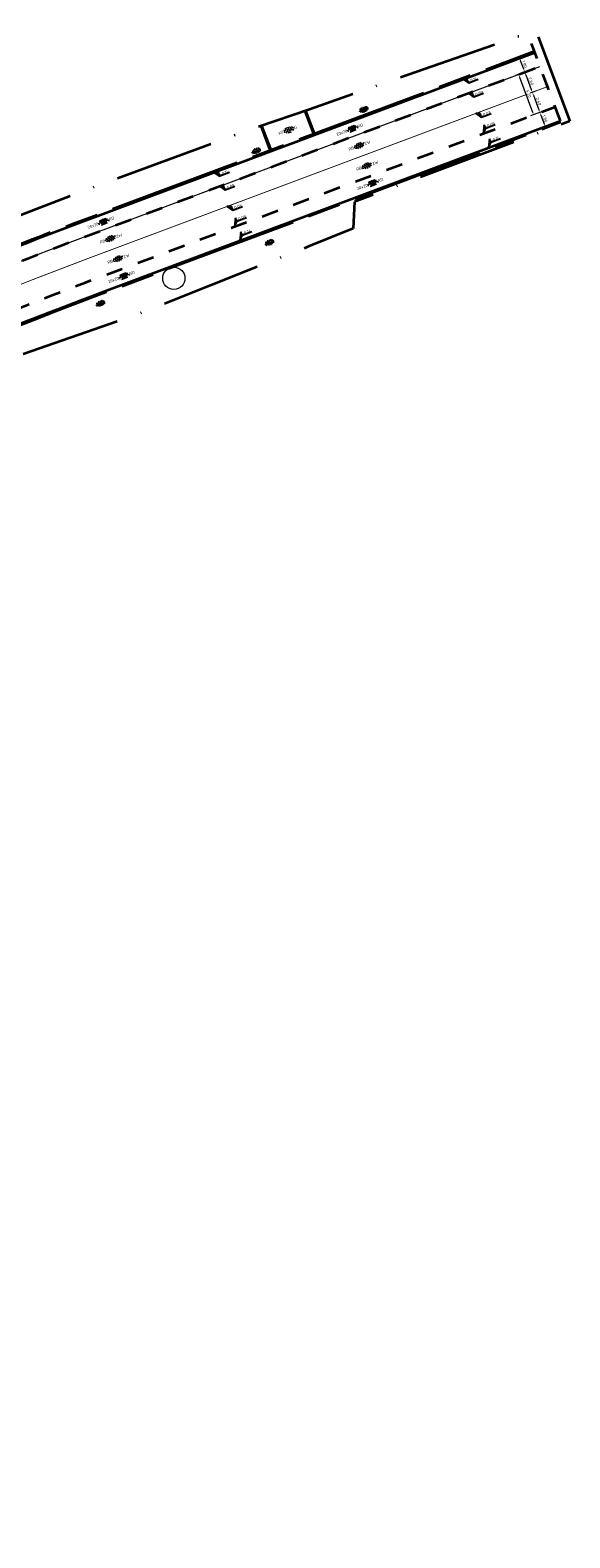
# Model space of a CAD drawing. Header units: metres. Extents: x 0 to 269924, y 0 to 933292.
# Tile 239 of 246: x 135834 to 135899, y 466691 to 466873. Entities that reach past the tile are written whole.
import ezdxf
from ezdxf.enums import TextEntityAlignment as Align

# ---------------------------------------------------------------- set-up
doc = ezdxf.new("R2010")
doc.units = ezdxf.units.M
for name, pattern in [('VH-OPSLUITBAND_100X200', [16, 8, -2, 4, -2]), ('VH-OPSLUITBAND_150X250', [24, 16, -2, 4, -2]), ('VW-1-1_STREEP', [2, 1, -1]), ('XX-HIDDEN', [4, 2, -2]), ('XX-PROJECTGRENS', [18, 12, -3, 0, -3])]:
    doc.linetypes.add(name, pattern=pattern)
for name, color, linetype, lineweight in [('N-CO-VH-MATERIAALGRENS-G', 7, 'XX-HIDDEN', 35), ('N-WE-KG-GRENS_PROJECT-G', 7, 'XX-PROJECTGRENS', 35), ('N-WE-KL-ET_LS_OV_LICHTMAST-S', 190, 'Continuous', 25), ('N-WE-VH-KANTOPSLUITING_OPSLUITBAND_100X200-G', 150, 'VH-OPSLUITBAND_100X200', 35), ('N-WE-VH-KANTOPSLUITING_OPSLUITBAND_150X250-G', 150, 'VH-OPSLUITBAND_150X250', 35), ('N-WE-VH-KANTOPSLUITING_VOORKANTBAND-G', 50, 'Continuous', 35), ('N-WE-VH-M', 7, 'Continuous', 18), ('N-WE-VH-VERHARDING_ASFALT-S', 7, 'Continuous', 18), ('N-WE-VH-VERHARDING_BETONSTRAATSTEEN-S', 7, 'Continuous', 18), ('N-WE-VH-VERHARDING_TEGEL-S', 7, 'Continuous', 18), ('N-WE-VW-MARKERING_LANGS_STREEP_11_010-G', 7, 'VW-1-1_STREEP', 13), ('N-WE-VW-MARKERING_LANGS_STREEP_DOORGETROKKEN-G', 7, 'Continuous', 13), ('X-XX-AL-HOOGTELABEL-S', 7, 'Continuous', 25)]:
    doc.layers.add(name, color=color, linetype=linetype, lineweight=lineweight)
doc.layers.add('N-WE-GR-GRAS-S', color=7, linetype='Continuous', lineweight=18, true_color=0x00a500)
doc.layers.add('X-XX-AL-HULPLIJN-G', color=30, linetype='Continuous', lineweight=18, plot=False)
doc.styles.add('NLCS-ISO', font='NLCS-ISO.ttf')
doc.styles.add('NLCS-ISO-M200-T18', font='NLCS-ISO.ttf', dxfattribs={"height": 0.36})
doc.dimstyles.new('NLCS-M200-T18-PIJL_L2_H2', dxfattribs={"dimscale": 0.2, "dimtxt": 2.5, "dimasz": 1.8, "dimexe": 2, "dimexo": 2, "dimgap": 0.7, "dimtad": 1, "dimzin": 0, "dimdsep": 46, "dimtxsty": 'NLCS-ISO-M200-T18', "dimcen": 0, "dimdle": 2, "dimclrd": 256, "dimclre": 256, "dimclrt": 10, "dimazin": 0, "dimtfac": 1, "dimtdec": 3, "dimtofl": 0, "dimtmove": 0, "dimatfit": 3, "dimfxl": 2, "dimfxlon": 1, "dimtfillclr": 256, "dimtolj": 1, "dimtzin": 0, "dimlwd": -1, "dimlwe": -1, "dimarcsym": 0})

# ---------------------------------------------------------------- blocks, each defined once
blk = doc.blocks.new('*U279')
for p, q in [((2.45, 4.81), (0, 0)), ((0, 0), (2.46, 2.41)), ((2.46, 2.41), (2.45, 4.81)), ((8.66, 2.42), (2.46, 2.41))]:
    blk.add_line(p, q)
blk.add_solid([(2.45, 4.81), (0, 0), (2.46, 2.41)])
at = {"style": 'NLCS-ISO'}
blk.add_attdef('...', text='', height=1.8, rotation=0.09824, dxfattribs=at).set_placement((5.56, 2), align=Align.BOTTOM_CENTER)
blk = doc.blocks.new('*U281')
for p, q in [((2.46, -0.97), (0, 0)), ((0, 0), (2.47, -3.37)), ((2.47, -3.37), (2.46, -0.97)), ((8.67, -3.36), (2.47, -3.37))]:
    blk.add_line(p, q)
blk.add_solid([(2.46, -0.97), (0, 0), (2.47, -3.37)])
at = {"style": 'NLCS-ISO'}
blk.add_attdef('...', text='', height=1.8, rotation=0.09824, dxfattribs=at).set_placement((5.57, -3.79), align=Align.BOTTOM_CENTER)
blk = doc.blocks.new('*U282')
for p, q in [((2.46, -1), (0, 0)), ((0, 0), (2.47, -3.4)), ((2.47, -3.4), (2.46, -1)), ((8.67, -3.39), (2.47, -3.4))]:
    blk.add_line(p, q)
blk.add_solid([(2.46, -1), (0, 0), (2.47, -3.4)])
at = {"style": 'NLCS-ISO'}
blk.add_attdef('...', text='', height=1.8, rotation=0.09824, dxfattribs=at).set_placement((5.57, -3.81), align=Align.BOTTOM_CENTER)
blk = doc.blocks.new('SVH-TEGEL_300X300_DIK_LINT_KL-SO')
at = {"true_color": 0xa50000}
h = blk.add_hatch(color=14, dxfattribs=at)
h.dxf.hatch_style = 1
edge = h.paths.add_edge_path()
edge.add_line((-0.75, 1.5), (-1.9, 1.5))
edge.add_ellipse((0, 0), major_axis=(3.39, 0), ratio=0.533267, start_angle=124.04967, end_angle=131.51063)
edge.add_line((-2.25, 1.36), (-2.25, 0))
edge.add_line((-2.25, 0), (-0.75, 0))
edge.add_line((-0.75, 0), (-0.75, 1.5))
h.paths.add_polyline_path([(0.75, 1.5), (-0.75, 1.5), (-0.75, 0), (0.75, 0)])
edge = h.paths.add_edge_path()
edge.add_ellipse((0, 0), major_axis=(3.39, 0), ratio=0.533267, start_angle=48.48937, end_angle=55.95033)
edge.add_line((1.9, 1.5), (0.75, 1.5))
edge.add_line((0.75, 1.5), (0.75, 0))
edge.add_line((0.75, 0), (2.25, 0))
edge.add_line((2.25, 0), (2.25, 1.36))
h.paths.add_polyline_path([(1.5, 0), (0.75, 0), (0, 0), (0, -1.5), (1.5, -1.5)])
h.paths.add_polyline_path([(0, 0), (-0.75, 0), (-1.5, 0), (-1.5, -1.5), (0, -1.5)])
for p, q in [((-2.25, 1.36), (-2.25, 0)), ((-1.9, 1.5), (1.9, 1.5)), ((-1.5, 1.62), (-1.5, 1.5)), ((-0.75, 1.5), (-0.75, 0)), ((0, 1.81), (0, 1.5)), ((0, 0), (0, -1.5)), ((0.75, 1.5), (0.75, 0)), ((1.5, 1.62), (1.5, 1.5)), ((2.25, 1.36), (2.25, 0)), ((-3.39, 0), (3.39, 0)), ((-3, 0), (-3, -0.85)), ((-1.9, -1.5), (1.9, -1.5)), ((-1.5, 0), (-1.5, -1.5)), ((-0.75, -1.5), (-0.75, -1.77)), ((0.75, -1.5), (0.75, -1.77)), ((1.5, 0), (1.5, -1.5)), ((3, 0), (3, -0.85))]:
    blk.add_line(p, q)
at = {"style": 'NLCS-ISO'}
blk.add_attdef('FORMAAT', text='', height=1.8, dxfattribs=at).set_placement((-3.39, 0), align=Align.MIDDLE_RIGHT)
blk.add_attdef('KLEUR', text='', height=1.8, dxfattribs=at).set_placement((3.39, 0), align=Align.MIDDLE_LEFT)
at = {"style": 'NLCS-ISO', "flags": 1}
blk.add_attdef('FUNCTIE', text='', height=1.8, dxfattribs=at).set_placement((0.12, -3.58), align=Align.MIDDLE_CENTER)
blk = doc.blocks.new('SVH-ASFALT_KL-SO')
at = {"ltscale": 0.1}
for p, q in [((-3.32, -0.4), (-2.47, 1.08)), ((-1.25, -1.65), (-2.73, 0.92)), ((-2.51, -1.23), (-0.92, 1.53)), ((0.09, -1.73), (-1.71, 1.38)), ((-1.45, -1.61), (0.37, 1.54)), ((1.26, -1.54), (-0.53, 1.56)), ((-0.24, -1.74), (1.52, 1.29)), ((2.29, -1.09), (0.8, 1.48)), ((1.15, -1.58), (2.49, 0.75)), ((2.91, 0.06), (2.53, 0.71)), ((-2.96, -0.91), (-3.37, -0.2))]:
    blk.add_line(p, q, dxfattribs=at)
at = {"style": 'NLCS-ISO'}
blk.add_attdef('FUNCTIE_VERHARDING', text='', height=1.8, dxfattribs=at).set_placement((-3.62, -0.09), align=Align.MIDDLE_RIGHT)
blk.add_attdef('KLEUR', text='', height=1.8, dxfattribs=at).set_placement((3.17, -0.09), align=Align.MIDDLE_LEFT)
at = {"style": 'NLCS-ISO', "flags": 1}
blk.add_attdef('FUNCTIE', text='', height=1.8, dxfattribs=at).set_placement((0.12, -3.58), align=Align.MIDDLE_CENTER)
blk = doc.blocks.new('*D340')
at = {"layer": 'Defpoints', "color": 0, "transparency": 16777216}
for p in [(135895.72, 466868.41), (135896.63, 466865.97)]:
    blk.add_point(p, dxfattribs=at)
at = {"layer": 'N-WE-VH-M', "transparency": 16777216}
for p, q in [((135894.26, 466867.86), (135893.51, 466867.58)), ((135894.01, 466867.39), (135894.67, 466865.63)), ((135895.17, 466865.43), (135894.42, 466865.15))]:
    blk.add_line(p, q, dxfattribs=at)
for points in [[(135894.07, 466867.41), (135893.96, 466867.36), (135893.89, 466867.72)], [(135894.73, 466865.65), (135894.61, 466865.6), (135894.8, 466865.29)]]:
    blk.add_solid(points, dxfattribs=at)
at = {"layer": 'N-WE-VH-M', "color": 10, "transparency": 16777216, "insert": (135894.64, 466866.62), "char_height": 0.36, "attachment_point": 5, "rotation": 290.5283, "style": 'NLCS-ISO-M200-T18', "bg_fill": 3, "box_fill_scale": 1.1, "bg_fill_color": 256, "bg_fill_true_color": 13158600, "bg_fill_transparency": 0}
blk.add_mtext('\\A1;2.60', dxfattribs=at)
at = {"layer": 'Defpoints', "color": 0, "transparency": 16777216}
blk.add_point((135894.8, 466865.29), dxfattribs=at)
blk = doc.blocks.new('*D341')
at = {"layer": 'Defpoints', "color": 0, "transparency": 16777216}
for p in [(135896.63, 466865.97), (135897.54, 466863.54)]:
    blk.add_point(p, dxfattribs=at)
at = {"layer": 'N-WE-VH-M', "transparency": 16777216}
for p, q in [((135895.17, 466865.43), (135894.42, 466865.15)), ((135894.92, 466864.95), (135895.58, 466863.19)), ((135896.08, 466862.99), (135895.33, 466862.71))]:
    blk.add_line(p, q, dxfattribs=at)
for points in [[(135894.98, 466864.97), (135894.87, 466864.93), (135894.8, 466865.29)], [(135895.64, 466863.21), (135895.53, 466863.17), (135895.71, 466862.85)]]:
    blk.add_solid(points, dxfattribs=at)
at = {"layer": 'N-WE-VH-M', "color": 10, "transparency": 16777216, "insert": (135895.55, 466864.18), "char_height": 0.36, "attachment_point": 5, "rotation": 290.5283, "style": 'NLCS-ISO-M200-T18', "bg_fill": 3, "box_fill_scale": 1.1, "bg_fill_color": 256, "bg_fill_true_color": 13158600, "bg_fill_transparency": 0}
blk.add_mtext('\\A1;2.60', dxfattribs=at)
at = {"layer": 'Defpoints', "color": 0, "transparency": 16777216}
blk.add_point((135895.71, 466862.85), dxfattribs=at)
blk = doc.blocks.new('*D342')
at = {"layer": 'Defpoints', "color": 0, "transparency": 16777216}
blk.add_point((135898.17, 466861.85), dxfattribs=at)
at = {"layer": 'N-WE-VH-M', "transparency": 16777216}
for p, q in [((135896.08, 466862.99), (135895.33, 466862.71)), ((135895.84, 466862.52), (135896.21, 466861.5)), ((135896.71, 466861.31), (135895.97, 466861.03))]:
    blk.add_line(p, q, dxfattribs=at)
for points in [[(135895.89, 466862.54), (135895.78, 466862.5), (135895.71, 466862.85)], [(135896.27, 466861.53), (135896.16, 466861.48), (135896.34, 466861.17)]]:
    blk.add_solid(points, dxfattribs=at)
at = {"layer": 'N-WE-VH-M', "color": 10, "transparency": 16777216, "insert": (135896.32, 466862.12), "char_height": 0.36, "attachment_point": 5, "rotation": 290.5283, "style": 'NLCS-ISO-M200-T18', "bg_fill": 3, "box_fill_scale": 1.1, "bg_fill_color": 256, "bg_fill_true_color": 13158600, "bg_fill_transparency": 0}
blk.add_mtext('\\A1;1.80', dxfattribs=at)
at = {"layer": 'Defpoints', "color": 0, "transparency": 16777216}
for p in [(135897.54, 466863.54), (135896.34, 466861.17)]:
    blk.add_point(p, dxfattribs=at)
blk = doc.blocks.new('*D343')
at = {"layer": 'Defpoints', "color": 0, "transparency": 16777216}
blk.add_point((135895.72, 466868.41), dxfattribs=at)
at = {"layer": 'N-WE-VH-M', "transparency": 16777216}
for p, q in [((135893.63, 466869.55), (135892.88, 466869.27)), ((135893.76, 466868.06), (135893.38, 466869.07)), ((135894.26, 466867.86), (135893.51, 466867.58))]:
    blk.add_line(p, q, dxfattribs=at)
for points in [[(135893.44, 466869.09), (135893.32, 466869.05), (135893.25, 466869.41)], [(135893.82, 466868.08), (135893.7, 466868.04), (135893.89, 466867.72)]]:
    blk.add_solid(points, dxfattribs=at)
at = {"layer": 'N-WE-VH-M', "color": 10, "transparency": 16777216, "insert": (135893.87, 466868.68), "char_height": 0.36, "attachment_point": 5, "rotation": 290.5283, "style": 'NLCS-ISO-M200-T18', "bg_fill": 3, "box_fill_scale": 1.1, "bg_fill_color": 256, "bg_fill_true_color": 13158600, "bg_fill_transparency": 0}
blk.add_mtext('\\A1;1.80', dxfattribs=at)
at = {"layer": 'Defpoints', "color": 0, "transparency": 16777216}
for p in [(135893.25, 466869.41), (135895.09, 466870.09)]:
    blk.add_point(p, dxfattribs=at)
blk = doc.blocks.new('*D344')
at = {"layer": 'Defpoints', "color": 0, "transparency": 16777216}
for p in [(135895.72, 466868.41), (135894.96, 466862.57), (135897.54, 466863.54)]:
    blk.add_point(p, dxfattribs=at)
at = {"layer": 'N-WE-VH-M', "transparency": 16777216}
for p, q in [((135893.51, 466867.58), (135892.76, 466867.3)), ((135893.26, 466867.11), (135894.83, 466862.91)), ((135895.33, 466862.71), (135894.59, 466862.43))]:
    blk.add_line(p, q, dxfattribs=at)
for points in [[(135893.32, 466867.13), (135893.21, 466867.08), (135893.14, 466867.44)], [(135894.89, 466862.93), (135894.78, 466862.89), (135894.96, 466862.57)]]:
    blk.add_solid(points, dxfattribs=at)
at = {"layer": 'N-WE-VH-M', "color": 10, "transparency": 16777216, "insert": (135894.35, 466865.12), "char_height": 0.36, "attachment_point": 5, "rotation": 290.5283, "style": 'NLCS-ISO-M200-T18', "bg_fill": 3, "box_fill_scale": 1.1, "bg_fill_color": 256, "bg_fill_true_color": 13158600, "bg_fill_transparency": 0}
blk.add_mtext('\\A1;5.20', dxfattribs=at)
blk = doc.blocks.new('*U386')
at = {"layer": 'X-XX-AL-HULPLIJN-G'}
blk.add_circle((0.03, 0), 1.34, dxfattribs=at)
blk = doc.blocks.new('*U387')
at = {"layer": 'N-WE-KL-ET_LS_OV_LICHTMAST-S', "color": 0, "linetype": 'ByBlock', "lineweight": -2, "transparency": 16777216, "rotation": 110.5282767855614}
blk.add_blockref('*U386', (135851.605, 466842.824), dxfattribs=at)
blk = doc.blocks.new('SVH-BSS_KEIFORMAAT_ELLEBOOG_KL-SO')
for p, q in [((-2.92, 0.92), (-2.92, -0.66)), ((-2.92, 0.39), (0.23, 0.39)), ((-1.87, 1.5), (-1.87, 0.39)), ((-1.87, 1.44), (1.28, 1.44)), ((-0.82, 1.75), (-0.82, 1.44)), ((-0.82, 0.39), (-0.82, -1.75)), ((0.23, 1.44), (0.23, -1.71)), ((1.28, 1.67), (1.28, -0.66)), ((1.28, 0.39), (3.32, 0.39)), ((2.33, 1.31), (2.33, 0.39)), ((3.38, 0.18), (3.38, -0.18)), ((-3.16, -0.66), (-0.82, -0.66)), ((-1.87, -0.66), (-1.87, -1.5)), ((-0.82, -1.71), (1.03, -1.71)), ((0.23, -0.66), (3.16, -0.66)), ((2.33, -0.66), (2.33, -1.31))]:
    blk.add_line(p, q)
at = {"style": 'NLCS-ISO'}
blk.add_attdef('FORMAAT', text='', height=1.8, dxfattribs=at).set_placement((-3.39, 0), align=Align.MIDDLE_RIGHT)
blk.add_attdef('KLEUR', text='', height=1.8, dxfattribs=at).set_placement((3.39, 0), align=Align.MIDDLE_LEFT)
at = {"style": 'NLCS-ISO', "flags": 1}
blk.add_attdef('FUNCTIE', text='', height=1.8, dxfattribs=at).set_placement((0.12, -3.58), align=Align.MIDDLE_CENTER)
blk = doc.blocks.new('SGR-GRAS_01-SO')
at = {"ltscale": 0.1}
for p, q in [((-1.96, -0.07), (-1.98, 0)), ((-1.93, 0.19), (-1.93, 0.24)), ((-1.89, 0.24), (-1.92, 0.25)), ((-1.67, 0.02), (-1.6, 0.04)), ((-1.6, 0.24), (-1.65, 0.29)), ((-1.53, 0.32), (-1.6, 0.35)), ((-1.45, 0.64), (-1.52, 0.66)), ((-1.52, 0.19), (-1.44, 0.19)), ((-1.47, 0.58), (-1.48, 0.65)), ((-1.43, 0.48), (-1.35, 0.5)), ((-1.36, 0.21), (-1.43, 0.23)), ((-1.42, 0.13), (-1.36, 0.17)), ((-1.38, 0.11), (-1.32, 0.16)), ((-1.37, 0.01), (-1.38, 0.08)), ((-1.33, 0.11), (-1.33, 0.19)), ((-1.3, 0.76), (-1.32, 0.77)), ((-1.28, 0.68), (-1.28, 0.76)), ((-1.17, 0.39), (-1.23, 0.43)), ((-1.17, 0.24), (-1.22, 0.29)), ((-1.15, 0.65), (-1.21, 0.7)), ((-1.11, 0.17), (-1.04, 0.19)), ((-1.03, 0.03), (-1.1, 0.07)), ((-0.94, 0.84), (-1, 0.88)), ((-0.97, 0.51), (-0.92, 0.57)), ((-0.89, 0.5), (-0.97, 0.52)), ((-0.94, 0.19), (-0.87, 0.19)), ((-0.92, 0.42), (-0.86, 0.46)), ((-0.89, 0.81), (-0.82, 0.81)), ((-0.87, 0.66), (-0.89, 0.73)), ((-0.8, 0.06), (-0.88, 0.08)), ((-0.87, 0.62), (-0.8, 0.64)), ((-0.8, 0.47), (-0.87, 0.51)), ((-0.75, 0.24), (-0.8, 0.29)), ((-0.77, 0.09), (-0.79, 0.16)), ((-0.73, 0.65), (-0.78, 0.7)), ((-0.74, 0.03), (-0.73, 0.11)), ((-0.67, 0.11), (-0.73, 0.14)), ((-0.69, 0.61), (-0.68, 0.68)), ((-0.58, 0.92), (-0.64, 0.96)), ((-0.56, 0.92), (-0.51, 0.97)), ((-0.56, 0.32), (-0.48, 0.34)), ((-0.44, 0.55), (-0.51, 0.59)), ((-0.43, 0.78), (-0.5, 0.8)), ((-0.42, 0.71), (-0.36, 0.74)), ((-0.34, 0.35), (-0.41, 0.37)), ((-0.32, 0.24), (-0.38, 0.29)), ((-0.31, 0.19), (-0.37, 0.22)), ((-0.37, 0.19), (-0.29, 0.19)), ((-0.31, 0.65), (-0.36, 0.7)), ((-0.32, 0.81), (-0.24, 0.81)), ((-0.32, 0.77), (-0.24, 0.79)), ((-0.28, 0.73), (-0.29, 0.81)), ((-0.21, 1), (-0.27, 1.03)), ((-0.24, 0.02), (-0.17, 0.04)), ((-0.18, 0.17), (-0.19, 0.24)), ((-0.08, 0.63), (-0.14, 0.67)), ((-0.14, -0.04), (-0.14, 0.03)), ((-0.09, 0.53), (-0.09, 0.6)), ((-0.08, 0.16), (-0.03, 0.21)), ((-0.07, 0.19), (0, 0.23)), ((0.06, 0.27), (-0.01, 0.3)), ((0, 0.47), (0.07, 0.49)), ((0.1, 0.24), (0.05, 0.29)), ((0.13, 0.64), (0.06, 0.66)), ((0.07, 0.99), (0.14, 1.03)), ((0.12, 0.65), (0.07, 0.7)), ((0.22, 0.2), (0.15, 0.22)), ((0.21, 0.19), (0.28, 0.19)), ((0.29, 0.71), (0.22, 0.75)), ((0.24, 0.92), (0.31, 0.94)), ((0.26, 0.81), (0.33, 0.81)), ((0.32, 0.81), (0.3, 0.89)), ((0.31, 0.17), (0.39, 0.19)), ((0.32, 0.57), (0.38, 0.62)), ((0.42, 0.34), (0.36, 0.38)), ((0.42, 0.25), (0.4, 0.32)), ((0.43, 0.48), (0.49, 0.51)), ((0.53, 0.24), (0.47, 0.29)), ((0.54, 0.65), (0.49, 0.7)), ((0.56, -0.02), (0.49, 0.02)), ((0.5, 0.45), (0.51, 0.53)), ((0.59, 0.93), (0.52, 0.94)), ((0.55, 0.62), (0.63, 0.64)), ((0.65, 0.79), (0.58, 0.83)), ((0.68, 0.49), (0.61, 0.51)), ((0.77, 0.05), (0.7, 0.07)), ((0.78, 0.42), (0.72, 0.46)), ((0.78, 0.19), (0.86, 0.19)), ((0.83, 0.81), (0.91, 0.81)), ((0.92, 0.06), (0.85, 0.09)), ((0.87, 0.31), (0.94, 0.33)), ((0.95, 0.24), (0.9, 0.29)), ((0.91, 0.89), (0.91, 0.92)), ((0.97, 0.65), (0.91, 0.7)), ((0.93, 0.76), (0.99, 0.8)), ((1.01, 0.87), (0.95, 0.91)), ((1.01, 0.33), (1, 0.4)), ((1.15, 0.78), (1.08, 0.8)), ((1.15, 0.5), (1.08, 0.54)), ((1.1, 0.38), (1.1, 0.45)), ((1.11, 0.77), (1.18, 0.79)), ((1.24, 0.34), (1.17, 0.36)), ((1.18, 0.01), (1.26, 0.03)), ((1.21, 0.21), (1.26, 0.26)), ((1.28, 0.14), (1.22, 0.17)), ((1.28, 0.25), (1.35, 0.29)), ((1.37, 0.24), (1.32, 0.29)), ((1.39, 0.65), (1.34, 0.7)), ((1.36, 0.19), (1.43, 0.19)), ((1.42, 0.46), (1.5, 0.48)), ((1.51, 0.58), (1.44, 0.62)), ((1.64, 0.21), (1.58, 0.25)), ((1.61, 0.41), (1.59, 0.48)), ((1.69, 0.3), (1.7, 0.37)), ((1.79, 0.19), (1.72, 0.21)), ((1.74, 0.16), (1.81, 0.18)), ((1.8, 0.24), (1.75, 0.29)), ((1.93, 0.19), (1.95, 0.19)), ((-1.92, -0.16), (-1.85, -0.12)), ((-1.82, -0.08), (-1.9, -0.06)), ((-1.76, -0.13), (-1.82, -0.09)), ((-1.78, -0.3), (-1.73, -0.25)), ((-1.62, -0.5), (-1.69, -0.46)), ((-1.63, -0.57), (-1.68, -0.52)), ((-1.61, -0.17), (-1.67, -0.11)), ((-1.57, -0.44), (-1.49, -0.44)), ((-1.54, -0.66), (-1.5, -0.64)), ((-1.4, -0.05), (-1.46, -0.01)), ((-1.38, -0.46), (-1.38, -0.39)), ((-1.35, -0.28), (-1.28, -0.26)), ((-1.27, -0.23), (-1.34, -0.21)), ((-1.26, -0.42), (-1.33, -0.38)), ((-1.27, -0.56), (-1.28, -0.48)), ((-1.21, -0.57), (-1.26, -0.52)), ((-1.18, -0.67), (-1.25, -0.65)), ((-1.19, -0.17), (-1.24, -0.11)), ((-1.13, -0.78), (-1.19, -0.75)), ((-1.06, -0.39), (-1, -0.35)), ((-1.04, -0.58), (-0.97, -0.57)), ((-0.99, -0.44), (-0.92, -0.44)), ((-0.9, -0.34), (-0.96, -0.3)), ((-0.9, -0.65), (-0.84, -0.6)), ((-0.84, -0.94), (-0.85, -0.93)), ((-0.78, -0.57), (-0.84, -0.52)), ((-0.76, -0.7), (-0.83, -0.67)), ((-0.76, -0.17), (-0.82, -0.11)), ((-0.8, -0.13), (-0.73, -0.11)), ((-0.71, -0.38), (-0.79, -0.36)), ((-0.79, -0.54), (-0.78, -0.46)), ((-0.72, -0.89), (-0.65, -0.87)), ((-0.71, -0.9), (-0.64, -0.86)), ((-0.62, -0.82), (-0.7, -0.8)), ((-0.67, -0.48), (-0.69, -0.4)), ((-0.53, -0.26), (-0.6, -0.22)), ((-0.58, -0.99), (-0.59, -0.97)), ((-0.57, -0.1), (-0.5, -0.06)), ((-0.49, -0.25), (-0.44, -0.19)), ((-0.48, -0.44), (-0.41, -0.42)), ((-0.4, -0.63), (-0.46, -0.59)), ((-0.38, -0.98), (-0.43, -0.93)), ((-0.42, -0.44), (-0.34, -0.44)), ((-0.36, -0.57), (-0.41, -0.52)), ((-0.34, -0.17), (-0.39, -0.11)), ((-0.26, -0.99), (-0.33, -0.95)), ((-0.25, -0.09), (-0.32, -0.07)), ((-0.17, -0.18), (-0.24, -0.14)), ((-0.16, -0.53), (-0.23, -0.51)), ((-0.21, -0.61), (-0.15, -0.58)), ((-0.19, -0.62), (-0.19, -0.54)), ((-0.17, -0.74), (-0.1, -0.72)), ((-0.07, -0.97), (-0.14, -0.95)), ((-0.04, -0.55), (-0.1, -0.51)), ((-0.08, -0.4), (-0.09, -0.32)), ((-0.01, -1.01), (0.04, -0.95)), ((0.05, -0.98), (0, -0.93)), ((0.07, -0.57), (0.01, -0.52)), ((0.02, -0.96), (0.01, -0.89)), ((0.08, -0.17), (0.03, -0.11)), ((0.1, -0.91), (0.03, -0.88)), ((0.07, -0.29), (0.14, -0.27)), ((0.19, -0.1), (0.13, -0.06)), ((0.16, -0.44), (0.23, -0.44)), ((0.17, -1.04), (0.22, -1.02)), ((0.31, -0.24), (0.24, -0.22)), ((0.33, -0.47), (0.26, -0.43)), ((0.29, -0.33), (0.35, -0.29)), ((0.4, -0.68), (0.32, -0.66)), ((0.39, -0.6), (0.45, -0.55)), ((0.39, -0.59), (0.46, -0.57)), ((0.4, -0.69), (0.41, -0.62)), ((0.46, -0.83), (0.4, -0.8)), ((0.47, -0.98), (0.42, -0.93)), ((0.49, -0.57), (0.44, -0.52)), ((0.45, -0.12), (0.46, -0.05)), ((0.51, -0.17), (0.45, -0.11)), ((0.52, -0.32), (0.5, -0.24)), ((0.62, -0.88), (0.6, -0.81)), ((0.63, -0.14), (0.7, -0.12)), ((0.69, -0.39), (0.62, -0.35)), ((0.64, -0.84), (0.71, -0.81)), ((0.7, -0.89), (0.77, -0.88)), ((0.73, -0.44), (0.81, -0.44)), ((0.82, -0.76), (0.76, -0.72)), ((0.78, -0.04), (0.85, 0)), ((0.86, -0.39), (0.79, -0.37)), ((0.8, -0.19), (0.85, -0.14)), ((0.86, -0.94), (0.84, -0.93)), ((0.91, -0.57), (0.86, -0.52)), ((0.93, -0.17), (0.88, -0.11)), ((0.95, -0.83), (0.88, -0.81)), ((0.94, -0.44), (1.01, -0.42)), ((1.05, -0.31), (0.99, -0.27)), ((1, -0.77), (1, -0.7)), ((1.05, -0.2), (1.05, -0.12)), ((1.11, -0.24), (1.1, -0.16)), ((1.19, -0.68), (1.12, -0.64)), ((1.14, -0.56), (1.21, -0.52)), ((1.21, -0.8), (1.2, -0.73)), ((1.33, -0.1), (1.26, -0.08)), ((1.26, -0.75), (1.33, -0.73)), ((1.34, -0.57), (1.29, -0.52)), ((1.36, -0.17), (1.3, -0.11)), ((1.31, -0.44), (1.38, -0.44)), ((1.42, -0.23), (1.35, -0.19)), ((1.42, -0.54), (1.35, -0.52)), ((1.55, -0.6), (1.49, -0.56)), ((1.5, -0.29), (1.57, -0.27)), ((1.64, -0.27), (1.65, -0.2)), ((1.64, -0.27), (1.7, -0.23)), ((1.68, -0.55), (1.74, -0.5)), ((1.71, -0.16), (1.69, -0.09)), ((1.78, -0.15), (1.71, -0.11)), ((1.71, -0.52), (1.71, -0.52)), ((1.78, -0.17), (1.73, -0.11)), ((1.88, -0.25), (1.81, -0.23))]:
    blk.add_line(p, q, dxfattribs=at)
at = {"ltscale": 0.1, "style": 'NLCS-ISO'}
blk.add_attdef('TYPE', text='', height=0.5, dxfattribs=at).set_placement((3.47, -0.02), align=Align.MIDDLE_CENTER)

msp = doc.modelspace()

# ---------------------------------------------------------------- linework, layer by layer
at = {"layer": 'N-CO-VH-MATERIAALGRENS-G', "flags": 128}
msp.add_lwpolyline([(135898.171, 466861.853), (135894.682, 466871.171)], dxfattribs=at)
for points in [[(135703.731, 466804.274), (135761.232, 466821.561, -0.0172043), (135778.037, 466825.988, 0.0446991), (135820.044, 466839.563, -0.0109034), (135840.397, 466847.695), (135895.717, 466868.409)], [(135744.75, 466811.176), (135762.729, 466816.581, -0.0172043), (135779.188, 466820.917, 0.0446991), (135822.078, 466834.777, -0.0109034), (135842.221, 466842.825), (135897.54, 466863.539)]]:
    msp.add_lwpolyline(points, format="xyb", dxfattribs=at)
at = {"layer": 'N-WE-VH-KANTOPSLUITING_OPSLUITBAND_100X200-G'}
for points in [[(135867.477, 466863.066), (135868.511, 466860.304)], [(135862.08, 466861.224), (135863.173, 466858.305)]]:
    msp.add_lwpolyline(points, dxfattribs=at)
at = {"layer": 'N-WE-VH-KANTOPSLUITING_OPSLUITBAND_150X250-G', "flags": 128}
for points in [[(135379.411, 466737.136, 0.0343058), (135386.001, 466738.937), (135391.647, 466740.905, -0.0374431), (135398.894, 466742.838), (135399.714, 466742.992, -0.003741), (135414.507, 466745.657), (135566.06, 466771.79, 0.030327), (135671.693, 466796.679), (135672.594, 466796.95, 0.0700639), (135678.888, 466799.851, -0.0700639), (135683.991, 466802.204), (135697.398, 466806.234, -0.0700639), (135702.953, 466807.086, 0.0700639), (135709.803, 466808.136), (135760.671, 466823.428, -0.0172043), (135777.605, 466827.89, 0.0446991), (135819.281, 466841.358, -0.0109034), (135839.713, 466849.521), (135895.033, 466870.235)], [(135433.075, 466739.624), (135567.606, 466762.823, 0.030327), (135674.313, 466787.964), (135723.314, 466802.695, -0.0723389), (135728.965, 466803.536, 0.0723389), (135733.279, 466804.177), (135745.729, 466807.92, 0.0723389), (135749.681, 466809.763, -0.0723389), (135754.859, 466812.179), (135763.291, 466814.713, -0.0172043), (135779.62, 466819.016, 0.0446991), (135822.841, 466832.983, -0.0109034), (135842.904, 466840.999), (135898.224, 466861.713)]]:
    msp.add_lwpolyline(points, format="xyb", dxfattribs=at)
at = {"layer": 'N-WE-VH-KANTOPSLUITING_VOORKANTBAND-G'}
for points in [[(135379.44, 466736.988, 0.0343058), (135386.051, 466738.796), (135391.696, 466740.764, -0.0374431), (135398.922, 466742.69), (135399.741, 466742.844, -0.003741), (135414.533, 466745.509), (135566.085, 466771.642, 0.030327), (135671.736, 466796.535), (135672.637, 466796.806, 0.0700639), (135678.969, 466799.725, -0.0700639), (135684.034, 466802.06), (135697.442, 466806.09, -0.0700639), (135702.955, 466806.936, 0.0700639), (135709.846, 466807.992), (135760.714, 466823.284, -0.0172043), (135777.638, 466827.744, 0.0446991), (135819.34, 466841.22, -0.0109034), (135839.766, 466849.38), (135895.085, 466870.094)], [(135433.049, 466739.772), (135567.581, 466762.97, 0.030327), (135674.27, 466788.108), (135723.271, 466802.839, -0.0723389), (135728.965, 466803.686, 0.0723389), (135733.236, 466804.321), (135745.685, 466808.063, 0.0723389), (135749.598, 466809.889, -0.0723389), (135754.816, 466812.322), (135763.247, 466814.857, -0.0172043), (135779.586, 466819.162, 0.0446991), (135822.782, 466833.121, -0.0109034), (135842.852, 466841.139), (135898.171, 466861.853)]]:
    msp.add_lwpolyline(points, format="xyb", dxfattribs=at)
for points in [[(135867.383, 466863.031), (135868.418, 466860.269)], [(135862.174, 466861.26), (135863.267, 466858.34)]]:
    msp.add_lwpolyline(points, dxfattribs=at)
at = {"layer": 'N-WE-VW-MARKERING_LANGS_STREEP_11_010-G', "ltscale": 5, "const_width": 0.1, "flags": 128}
msp.add_lwpolyline([(135863.659, 466853.629), (135882.058, 466860.518)], dxfattribs=at)
at = {"layer": 'N-WE-VW-MARKERING_LANGS_STREEP_DOORGETROKKEN-G', "ltscale": 5, "const_width": 0.1, "flags": 128}
msp.add_lwpolyline([(135882.058, 466860.518), (135896.628, 466865.974)], dxfattribs=at)
msp.add_lwpolyline([(135817.626, 466835.74, 0.0037207), (135821.061, 466837.17, -0.0109034), (135841.309, 466845.26), (135863.659, 466853.629)], format="xyb", dxfattribs=at)
at = {"layer": 'X-XX-AL-HULPLIJN-G'}
msp.add_lwpolyline([(135697.96, 466804.367), (135697.96, 466804.367, -0.0700639), (135702.977, 466805.136, 0.0700639), (135710.365, 466806.269), (135761.232, 466821.561, -0.0172043), (135778.037, 466825.988, 0.0446991), (135820.044, 466839.563, -0.0109034), (135840.397, 466847.695), (135895.717, 466868.409)], format="xyb", dxfattribs=at)

# ---------------------------------------------------------------- block references
at = {"layer": 'N-WE-GR-GRAS-S', "xscale": 0.3, "yscale": 0.3, "zscale": 0.3, "rotation": 21.59610010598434}
for p in [(135874.483, 466863.2), (135861.523, 466858.21), (135863.133, 466847.163), (135842.767, 466839.801)]:
    msp.add_blockref('SGR-GRAS_01-SO', p, dxfattribs=at)
at = {"layer": 'N-WE-KL-ET_LS_OV_LICHTMAST-S'}
msp.add_blockref('*U387', (0, 0), dxfattribs=at)
at = {"layer": 'N-WE-VH-VERHARDING_ASFALT-S'}
ref = msp.add_blockref('SVH-ASFALT_KL-SO', (135873.982, 466858.882), dxfattribs=dict(at, xscale=0.1999999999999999, yscale=0.1999999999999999, zscale=0.1999999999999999, rotation=20.52827678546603))
ref.add_attrib('FUNCTIE_VERHARDING', 'RB', dxfattribs={"layer": '0', "height": 0.36, "rotation": 19.16317, "style": 'NLCS-ISO'}).set_placement((135873.303, 466858.628), align=Align.MIDDLE_RIGHT)
ref.add_attrib('KLEUR', 'ZW', dxfattribs={"layer": '0', "height": 0.36, "rotation": 19.16317, "style": 'NLCS-ISO'}).set_placement((135874.586, 466859.074), align=Align.MIDDLE_LEFT)
ref = msp.add_blockref('SVH-ASFALT_KL-SO', (135874.894, 466856.447), dxfattribs=dict(at, xscale=0.1999999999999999, yscale=0.1999999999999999, zscale=0.1999999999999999, rotation=20.52827678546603))
ref.add_attrib('FUNCTIE_VERHARDING', 'RB', dxfattribs={"layer": '0', "height": 0.36, "rotation": 19.16317, "style": 'NLCS-ISO'}).set_placement((135874.215, 466856.193), align=Align.MIDDLE_RIGHT)
ref.add_attrib('KLEUR', 'ZW', dxfattribs={"layer": '0', "height": 0.36, "rotation": 19.16317, "style": 'NLCS-ISO'}).set_placement((135875.497, 466856.639), align=Align.MIDDLE_LEFT)
ref = msp.add_blockref('SVH-ASFALT_KL-SO', (135844.014, 466847.661), dxfattribs=dict(at, xscale=0.1999999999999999, yscale=0.1999999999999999, zscale=0.1999999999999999, rotation=20.52827678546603))
ref.add_attrib('FUNCTIE_VERHARDING', 'RB', dxfattribs={"layer": '0', "height": 0.36, "rotation": 19.16317, "style": 'NLCS-ISO'}).set_placement((135843.335, 466847.407), align=Align.MIDDLE_RIGHT)
ref.add_attrib('KLEUR', 'ZW', dxfattribs={"layer": '0', "height": 0.36, "rotation": 19.16317, "style": 'NLCS-ISO'}).set_placement((135844.618, 466847.852), align=Align.MIDDLE_LEFT)
ref = msp.add_blockref('SVH-ASFALT_KL-SO', (135844.926, 466845.226), dxfattribs=dict(at, xscale=0.1999999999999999, yscale=0.1999999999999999, zscale=0.1999999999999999, rotation=20.52827678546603))
ref.add_attrib('FUNCTIE_VERHARDING', 'RB', dxfattribs={"layer": '0', "height": 0.36, "rotation": 19.16317, "style": 'NLCS-ISO'}).set_placement((135844.247, 466844.972), align=Align.MIDDLE_RIGHT)
ref.add_attrib('KLEUR', 'ZW', dxfattribs={"layer": '0', "height": 0.36, "rotation": 19.16317, "style": 'NLCS-ISO'}).set_placement((135845.529, 466845.417), align=Align.MIDDLE_LEFT)
at = {"layer": 'N-WE-VH-VERHARDING_BETONSTRAATSTEEN-S', "xscale": 0.2, "yscale": 0.2, "zscale": 0.2, "rotation": 20.5282767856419}
msp.add_blockref('SVH-BSS_KEIFORMAAT_ELLEBOOG_KL-SO', (135865.451, 466860.773, -0.246), dxfattribs=at).add_auto_attribs({'FORMAAT': 'KF', 'KLEUR': 'G'})
msp.add_blockref('SVH-BSS_KEIFORMAAT_ELLEBOOG_KL-SO', (135865.451, 466860.773, -0.246), dxfattribs=at).add_auto_attribs({'FORMAAT': 'KF', 'KLEUR': 'G'})
at = {"layer": 'N-WE-VH-VERHARDING_TEGEL-S', "xscale": 0.2, "yscale": 0.2, "zscale": 0.2, "rotation": 20.52827678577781}
for p in [(135873.109, 466860.905), (135875.564, 466854.349), (135843.141, 466849.683), (135845.596, 466843.128)]:
    msp.add_blockref('SVH-TEGEL_300X300_DIK_LINT_KL-SO', p, dxfattribs=at).add_auto_attribs({'FORMAAT': '20x20', 'KLEUR': 'RD'})
at = {"layer": 'X-XX-AL-HOOGTELABEL-S', "xscale": 0.2000000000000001, "yscale": 0.2000000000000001, "zscale": 0.2000000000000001, "rotation": 20.43003198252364}
for name, p, values in [('*U281', (135886.428, 466866.853), {'...': '-0.14'}), ('*U282', (135887.059, 466865.167), {'...': '-0.09'}), ('*U282', (135887.971, 466862.732), {'...': '-0.03'}), ('*U279', (135888.883, 466860.297), {'...': '-0.09'}), ('*U279', (135889.514, 466858.612), {'...': '-0.14'}), ('*U281', (135856.46, 466855.631), {'...': '-0.14'}), ('*U282', (135857.091, 466853.946), {'...': '-0.09'}), ('*U282', (135858.003, 466851.511), {'...': '-0.03'}), ('*U279', (135858.915, 466849.076), {'...': '-0.09'}), ('*U279', (135859.546, 466847.39), {'...': '-0.14'})]:
    msp.add_blockref(name, p, dxfattribs=at).add_auto_attribs(values)

# ---------------------------------------------------------------- next in the draw order: dimensions: what is measured, and where the dimension line sits
at = {"layer": 'N-WE-VH-M'}
dim = msp.add_aligned_dim(p1=(135895.717, 466868.409), p2=(135896.628, 466865.974), distance=-1.955, dimstyle='NLCS-M200-T18-PIJL_L2_H2', override={"dimtfill": 1}, dxfattribs=at)
dim.commit()
dim.dimension.update_dxf_attribs({"geometry": '*D340', "text_midpoint": (135894.641, 466866.618)})

# ---------------------------------------------------------------- next in the draw order: dimensions: what is measured, and where the dimension line sits
for p1, p2, distance, picture, middle in [((135895.717, 466868.409), (135895.085, 466870.094), 1.955, '*D343', (135893.87, 466868.678)), ((135896.628, 466865.974), (135897.54, 466863.539), -1.955, '*D341', (135895.553, 466864.183))]:
    dim = msp.add_aligned_dim(p1=p1, p2=p2, distance=distance, dimstyle='NLCS-M200-T18-PIJL_L2_H2', override={"dimtfill": 1}, dxfattribs=at)
    dim.commit()
    dim.dimension.update_dxf_attribs({"geometry": picture, "text_midpoint": middle})

# ---------------------------------------------------------------- next in the draw order: dimensions: what is measured, and where the dimension line sits
dim = msp.add_aligned_dim(p1=(135897.54, 466863.539), p2=(135898.171, 466861.853), distance=-1.955, dimstyle='NLCS-M200-T18-PIJL_L2_H2', override={"dimtfill": 1}, dxfattribs=at)
dim.commit()
dim.dimension.update_dxf_attribs({"geometry": '*D342', "text_midpoint": (135896.324, 466862.123)})

# ---------------------------------------------------------------- next in the draw order: dimensions: what is measured, and where the dimension line sits
dim = msp.add_aligned_dim(p1=(135895.717, 466868.409), p2=(135897.54, 466863.539), distance=-2.755, dimstyle='NLCS-M200-T18-PIJL_L2_H2', override={"dimtfill": 1}, dxfattribs=at)
dim.commit()
dim.dimension.update_dxf_attribs({"geometry": '*D344', "text_midpoint": (135894.348, 466865.12)})

# ---------------------------------------------------------------- next in the draw order: linework, layer by layer
at = {"layer": 'N-WE-KG-GRENS_PROJECT-G', "flags": 128}
msp.add_lwpolyline([(133942.152, 466524.013), (133955.533, 466522.507), (133956.145, 466521.626), (133962.811, 466521.355), (133963.543, 466522.67), (133965.054, 466522.563), (133965.551, 466521.193), (133981.5, 466520.334), (133981.565, 466520.896), (133982.028, 466520.86), (133994.134, 466520.33), (133994.151, 466519.671), (134009.067, 466519.478), (134013.911, 466519.512), (134027.732, 466519.636), (134028.693, 466519.554), (134034.796, 466519.611), (134050.86, 466519.659), (134068.501, 466520.152), (134071.254, 466520.237), (134077.26, 466520.692), (134094.041, 466522.635), (134101.385, 466523.282), (134101.428, 466523.91), (134128.995, 466527.092), (134141.938, 466528.627), (134148.421, 466529.392), (134148.476, 466529.087), (134157.108, 466530.24), (134157.762, 466530.339), (134157.953, 466529.076), (134163.706, 466529.946), (134172.69, 466531.055), (134201.838, 466535.069), (134202.197, 466534.878), (134203.304, 466535.042), (134208.161, 466535.722), (134214.682, 466536.673), (134215.15, 466536.846), (134235.766, 466539.754), (134239.587, 466540.449), (134251.117, 466542.218), (134251.536, 466542.09), (134264.479, 466543.833), (134264.487, 466544.317), (134273.56, 466545.641), (134273.608, 466545.287), (134285.679, 466546.863), (134299.118, 466548.971), (134309.192, 466550.345), (134329.805, 466553.659), (134341.526, 466555.206), (134346.97, 466556.112), (134351.977, 466556.025), (134358.949, 466556.887), (134359.186, 466557.313), (134365.426, 466557.917), (134389.225, 466560.758), (134395.395, 466561.519), (134400.633, 466562.019), (134418.638, 466563.907), (134426.404, 466566.343), (134432.472, 466567.14), (134437.532, 466567.422), (134444.848, 466568.25), (134448.277, 466568.388), (134484.594, 466572.762), (134486.539, 466572.966), (134490.599, 466573.546), (134498.499, 466574.536), (134514.318, 466576.701), (134542.397, 466581.367), (134546.702, 466582.122), (134551.593, 466582.441), (134551.871, 466583.179), (134557.906, 466584.406), (134558.276, 466584.115), (134567.36, 466586.004), (134582.717, 466588.715), (134583.108, 466588.972), (134590.444, 466590.398), (134630.038, 466598.271), (134633.264, 466598.923), (134632.087, 466604.993), (134646.051, 466607.537), (134647.414, 466607.429), (134666.972, 466611.405), (134675.342, 466617.463), (134674.819, 466607.593), (134696.995, 466610.537), (134702.172, 466611.327), (134706.525, 466612.071), (134709.085, 466612.323), (134712.087, 466612.776), (134715, 466613.203), (134716.349, 466613.229), (134723.364, 466613.968), (134738.981, 466616.639), (134746.062, 466617.28), (134746.09, 466616.641), (134760.121, 466618.861), (134759.993, 466619.829), (134768.446, 466621.137), (134784.615, 466623.738), (134787.541, 466625.072), (134796.772, 466626.479), (134796.899, 466625.715), (134813.878, 466628.545), (134820.226, 466629.584), (134847.68, 466634.234), (134881.79, 466639.204), (134881.926, 466639.532), (134884.43, 466640.009), (134893.797, 466641.711), (134903.085, 466643.328), (134904.138, 466643.527), (134920.265, 466646.374), (134921.332, 466646.578), (134937.367, 466649.518), (134938.501, 466649.708), (134961.555, 466654.096), (134967.764, 466655.262), (134974.722, 466656.563), (134984.23, 466658.491), (134992.023, 466659.998), (134995.809, 466660.766), (135000.442, 466661.693), (135009.695, 466663.648), (135010.659, 466663.869), (135018.832, 466665.618), (135021.92, 466666.314), (135034.093, 466668.943), (135034.161, 466668.769), (135043.8, 466670.832), (135059.084, 466674.02), (135068.771, 466676.078), (135083.089, 466679.034), (135091.902, 466680.993), (135097.488, 466682.166), (135104.831, 466683.651), (135116.534, 466686.231), (135119.892, 466686.792), (135126.3, 466688.013), (135127.347, 466688.196), (135130.448, 466688.891), (135135.602, 466689.887), (135140.19, 466691.518), (135166.592, 466696.94), (135182.368, 466700.724), (135201.902, 466704.748), (135203.941, 466705.082), (135209.867, 466705.957), (135217.801, 466707.782), (135228.821, 466709.933), (135242.391, 466712.598), (135277.698, 466719.723), (135279.457, 466720.111), (135279.55, 466721.578), (135288.178, 466723.073), (135350.963, 466735.305), (135501.986, 466763.685), (135501.162, 466761.839), (135525.132, 466766.833), (135533.639, 466768.672), (135569.042, 466775.188), (135582.767, 466777.378), (135584.022, 466777.634), (135585.675, 466776.264, 0.0191796), (135652.451, 466792.01), (135652.891, 466793.457), (135660.981, 466795.919), (135661.574, 466796.074), (135664.481, 466796.836), (135665.946, 466796.651), (135673.558, 466799.328), (135680.977, 466801.739), (135687.276, 466804.201), (135692.547, 466806.295), (135705.432, 466809.743), (135712.094, 466810.706), (135728.145, 466817.035), (135760.285, 466825.832), (135773.458, 466829.179), (135789.116, 466834.08), (135813.029, 466842.892), (135823.352, 466846.718), (135839.426, 466852.91), (135860.96, 466860.89), (135867.928, 466863.26), (135895.199, 466872.784), (135899.312, 466861.8), (135873.359, 466852.082), (135873.188, 466848.843), (135867.814, 466846.669), (135856.104, 466842.036), (135847.253, 466838.505), (135830.033, 466832.514), (135818.854, 466828.652), (135812.865, 466826.949), (135808.959, 466825.804), (135805.053, 466824.658), (135770.731, 466814.307), (135766.971, 466812.016), (135761.879, 466808.079), (135757.591, 466807.133), (135743.839, 466803.566), (135724.075, 466798.35), (135721.275, 466798.229), (135720.422, 466801.401), (135715.133, 466799.834), (135698.553, 466794.754), (135698.279, 466793.693), (135686.038, 466790.352), (135686.038, 466789.248), (135686.038, 466787.562), (135681.985, 466786.092), (135677.719, 466785.319), (135623.458, 466770.711), (135607.41, 466767.662), (135584.355, 466763.142), (135577.091, 466761.475), (135570.47, 466760.803), (135524.714, 466753.103), (135522.642, 466752.878), (135515.666, 466751.661), (135498.388, 466748.218), (135460.498, 466741.759), (135438.515, 466737.953), (135402.134, 466731.048), (135401.842, 466732.671), (135396.111, 466731.637), (135390.927, 466730.659), (135374.008, 466727.423), (135342.463, 466720.896), (135337.831, 466720.249), (135332.781, 466719.412), (135316.41, 466716.549), (135312.764, 466716.512), (135301.04, 466714.003), (135296.667, 466713.077), (135288.078, 466711.338), (135288.031, 466710.414), (135288.066, 466708.643), (135283.612, 466707.738), (135244.114, 466700.084), (135242.59, 466702.114), (135218.779, 466697.088), (135216.4, 466696.736), (135207.126, 466694.996), (135197.842, 466693.22), (135196.987, 466690.777), (135188.214, 466689.009), (135186.218, 466690.919), (135157.953, 466685.339), (135157.545, 466682.623), (135152.388, 466681.564), (135151.517, 466683.806), (135135.729, 466680.62), (135134.464, 466677.149), (135128.184, 466675.854), (135125.788, 466678.571), (135109.606, 466675.114), (135107.871, 466673.543), (135107.871, 466672.134), (135099.469, 466670.442), (135080.265, 466666.625), (135079.406, 466666.151), (135069.61, 466664.202), (135057.638, 466661.759), (135035.803, 466657.155), (135033.723, 466658.689), (135013.618, 466654.679), (135014.198, 466652.086), (135012.612, 466651.731), (135012.176, 466654.16), (134999.525, 466651.581), (134981.058, 466648.065), (134978.74, 466647.609), (134978.586, 466647.723), (134973.29, 466646.777), (134967.912, 466645.754), (134966.071, 466645.409), (134952.75, 466642.776), (134952.592, 466643.577), (134951.246, 466643.315), (134944.955, 466642.097), (134940.872, 466641.345), (134939.907, 466640.789), (134925.329, 466637.906), (134925.171, 466637.877), (134925.333, 466636.966), (134925.553, 466635.733), (134922.159, 466635.157), (134921.983, 466636.201), (134920.712, 466635.973), (134906.644, 466633.431), (134906.509, 466633.768), (134899.927, 466632.517), (134896.041, 466630.574), (134862.297, 466626.202), (134861.423, 466623.924), (134854.723, 466622.819), (134853.222, 466624.597), (134834.721, 466621.381), (134818.755, 466618.638), (134803.128, 466616.182), (134801.097, 466614.744), (134787.48, 466613.242), (134768.983, 466610.888), (134755.14, 466609.258), (134754.957, 466609.237), (134754.786, 466610.217), (134731.872, 466606.359), (134713.4, 466603.055), (134699.607, 466600.717), (134685.428, 466598.156), (134675.878, 466596.194), (134672.276, 466595.656), (134668.91, 466595.016), (134645.926, 466591.058), (134638.577, 466590.001), (134611.474, 466584.899), (134601.717, 466583.131), (134600.6, 466582.901), (134592.762, 466581.44), (134575.118, 466578.109), (134569.726, 466577.127), (134558.057, 466574.923), (134547.369, 466573.132), (134538.23, 466571.522), (134531.355, 466570.551), (134524.272, 466569.346), (134519.026, 466568.326), (134515.39, 466567.719), (134505.384, 466563.341), (134500.986, 466562.643), (134495.881, 466561.909), (134495.823, 466562.312), (134492.204, 466563.642), (134484.398, 466562.518), (134478.905, 466561.786), (134469.843, 466560.533), (134464.536, 466559.742), (134456.919, 466558.745), (134448.033, 466557.687), (134433.208, 466556.61), (134412.104, 466554.577), (134407.553, 466554.101), (134387.467, 466551.741), (134381.785, 466550.955), (134364.962, 466548.659), (134360.191, 466548.481), (134354.944, 466547.628), (134324.113, 466542.837), (134319.685, 466541.923), (134312.466, 466540.844), (134307.061, 466539.9), (134305.527, 466540.739), (134283.993, 466537.831), (134278.004, 466536.268), (134260.392, 466533.941), (134253.899, 466532.65), (134244.867, 466531.618), (134227.961, 466528.835), (134196.876, 466524.748), (134191.294, 466524.652), (134189.441, 466519.487), (134180.543, 466523.251), (134138.079, 466517.961), (134135.279, 466517.668), (134120.646, 466515.791), (134115.858, 466514.998), (134094.415, 466512.788), (134094.483, 466512.133), (134077.905, 466510.692), (134056.132, 466509.19), (134043.898, 466509.02), (134033.049, 466509.242), (134023.923, 466509.529), (134011.048, 466510.262), (134011.12, 466510.989), (133978.031, 466511.971), (133977.492, 466511.386), (133976.525, 466511.415), (133970.93, 466511.61), (133940.859, 466512.853), (133936.339, 466513.04), (133926.354, 466513.566), (133918.767, 466513.929), (133914.845, 466514.016), (133909.555, 466514.279), (133907.78, 466514.373), (133898.183, 466514.701), (133889.291, 466514.99), (133877.411, 466515.387), (133865.169, 466516.189), (133858.598, 466516.511), (133853.557, 466516.784), (133840.824, 466517.534), (133833.647, 466517.757), (133833.706, 466517.421), (133832.853, 466517.458), (133826.979, 466517.575), (133808.076, 466518.296), (133803.308, 466518.179), (133802.56, 466518.555), (133780.072, 466520.153), (133779.6, 466519.291), (133774.066, 466519.538), (133773.735, 466520.559), (133740.527, 466522.642), (133713.376, 466524.159), (133705.703, 466524.636), (133705.709, 466526.266), (133685.059, 466527.583), (133660.563, 466529.253), (133639.129, 466529.346), (133622.453, 466530.286), (133616.388, 466530.543), (133614.494, 466530.624), (133604.393, 466531.597), (133597.464, 466531.465), (133574.3, 466531.955), (133566.695, 466531.543), (133561.32, 466531.616), (133554.142, 466531.627), (133545.309, 466531.719), (133535.509, 466531.795), (133530.483, 466531.897), (133499.098, 466532.845), (133498.91, 466530.624), (133497.604, 466522.359), (133448.566, 466524.379), (133448.421, 466522.59), (133414.567, 466524.034), (133414.497, 466533.241), (133401.904, 466533.723), (133353.812, 466535.745), (133352.26, 466536.139), (133333.107, 466536.524), (133333.343, 466545.829), (133369.152, 466544.714), (133381.325, 466544.396), (133400.699, 466543.637), (133404.005, 466543.551), (133435.456, 466542.61), (133435.456, 466542.277), (133451.526, 466541.628), (133467.883, 466541.235), (133477.659, 466542.034), (133509.103, 466541.442), (133515.138, 466541.284), (133519.939, 466540.992), (133525.525, 466540.798), (133532.518, 466540.097), (133548.147, 466539.778), (133548.297, 466540.601), (133555.22, 466540.722), (133564.265, 466540.558), (133565.06, 466540.188), (133570.074, 466540.025), (133574.07, 466539.875), (133576.623, 466539.795), (133577.163, 466540.007), (133601.21, 466539.677), (133602.809, 466541.635), (133610.483, 466541.448), (133611.878, 466539.353), (133618.8, 466539.154), (133622.331, 466538.943), (133622.362, 466539.485), (133627.247, 466539.274), (133627.305, 466538.709), (133642.487, 466537.733), (133654.92, 466537.235), (133674.71, 466536.649), (133674.766, 466536.962), (133682.638, 466536.639), (133685.084, 466535.631), (133701.924, 466534.36), (133703.6, 466534.856), (133708.504, 466534.396), (133731.895, 466532.391), (133737.992, 466531.942), (133749.854, 466530.901), (133752.15, 466530.77), (133756.921, 466530.655), (133767.535, 466530.109), (133779.853, 466530.016), (133787.77, 466529.934), (133810.905, 466528.967), (133832.384, 466528.238), (133837.192, 466527.837), (133897.841, 466525.036)], format="xyb", close=True, dxfattribs=at)

doc.saveas('drawing.dxf')
